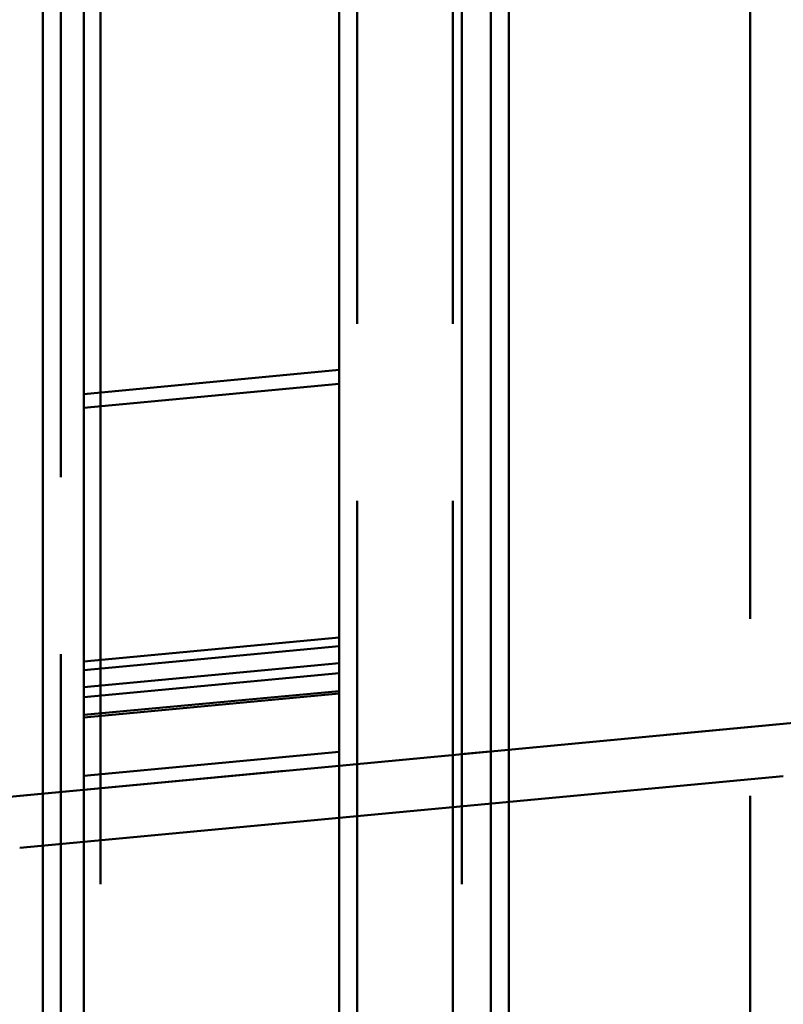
# Paper-space layout 'Layout1' of a CAD drawing. Extents: x -2 to 1033, y -36 to 596.
# Tile 244 of 256: x 365.77 to 369.01, y 504.25 to 508.42. Entities that reach past the tile are written whole.
import ezdxf

# ---------------------------------------------------------------- set-up
doc = ezdxf.new("R2010")
doc.units = 0
doc.linetypes.add('ACAD_ISO02W100', pattern=[15, 12, -3])
doc.linetypes.add('ACAD_ISO04W100', pattern=[30.5, 24, -3, 0.5, -3])
doc.layers.add('SS_PLECHY', color=7, linetype='CONTINUOUS', lineweight=50, true_color=0xb47846)
for name, color, linetype, lineweight in [('SS_SLOUPY KRAJNÍ', 143, 'CONTINUOUS', 50), ('SS_ZEBRIK KOŠ', 75, 'CONTINUOUS', 50), ('SS_ZEBRIKY', 24, 'CONTINUOUS', 50)]:
    doc.layers.add(name, color=color, linetype=linetype, lineweight=lineweight)

psp = doc.layouts.get("Layout1")

# ---------------------------------------------------------------- linework, layer by layer
at = {"layer": 'SS_PLECHY', "color": 5, "linetype": 'Continuous', "ltscale": 0.25}
for p, q in [((367.1235, 506.9393), (366.0419, 506.8375)), ((366.0419, 506.7789), (367.1235, 506.8807)), ((366.0419, 505.7033), (367.1235, 505.8051)), ((366.0419, 505.6669), (367.1235, 505.7686)), ((366.0419, 505.5952), (367.1235, 505.697)), ((366.0419, 505.5521), (367.1235, 505.6539)), ((367.1235, 505.5788), (366.0419, 505.4771)), ((366.0419, 505.466), (367.1235, 505.5678)), ((366.0419, 505.2188), (367.1235, 505.3206))]:
    psp.add_line(p, q, dxfattribs=at)
at = {"layer": 'SS_SLOUPY KRAJNÍ', "color": 7, "linetype": 'ACAD_ISO04W100', "ltscale": 0.25}
psp.add_line((442.8063, 512.385), (357.8063, 504.385), dxfattribs=at)
at = {"layer": 'SS_SLOUPY KRAJNÍ', "color": 3, "linetype": 'ACAD_ISO02W100', "ltscale": 0.25}
for p, q in [((367.1235, 505.2619), (369.0063, 505.4392)), ((367.1235, 505.041), (369.0063, 505.2182)), ((365.7698, 505.1345), (366.0419, 505.1602)), ((365.7698, 504.9136), (366.0419, 504.9392))]:
    psp.add_line(p, q, dxfattribs=at)
at = {"layer": 'SS_SLOUPY KRAJNÍ', "color": 1, "linetype": 'Continuous', "ltscale": 0.25}
for p, q in [((366.0419, 505.1602), (367.1235, 505.2619)), ((366.0419, 504.9392), (367.1235, 505.041))]:
    psp.add_line(p, q, dxfattribs=at)
at = {"layer": 'SS_ZEBRIK KOŠ', "color": 3, "linetype": 'ACAD_ISO02W100', "ltscale": 0.25}
for p, q in [((365.9435, 546.985), (365.9435, 420.885)), ((367.2001, 420.885), (367.2001, 546.985))]:
    psp.add_line(p, q, dxfattribs=at)
at = {"layer": 'SS_ZEBRIK KOŠ', "color": 7, "linetype": 'ACAD_ISO04W100', "ltscale": 0.25}
for p, q in [((366.1127, 420.885), (366.1127, 546.985)), ((367.644, 420.885), (367.644, 546.985))]:
    psp.add_line(p, q, dxfattribs=at)
at = {"layer": 'SS_ZEBRIK KOŠ', "color": 1, "linetype": 'Continuous', "ltscale": 0.25}
for p, q in [((367.1235, 546.985), (367.1235, 420.885)), ((367.7662, 420.885), (367.7662, 546.985)), ((367.8429, 420.885), (367.8429, 546.985)), ((365.8683, 484.685), (365.8683, 515.085)), ((366.0419, 484.685), (366.0419, 515.085))]:
    psp.add_line(p, q, dxfattribs=at)
at = {"layer": 'SS_ZEBRIKY', "color": 3, "linetype": 'ACAD_ISO02W100', "ltscale": 0.25}
for p, q in [((367.6063, 420.885), (367.6063, 524.985)), ((368.8663, 378.385), (368.8663, 524.985))]:
    psp.add_line(p, q, dxfattribs=at)

doc.saveas('drawing.dxf')
